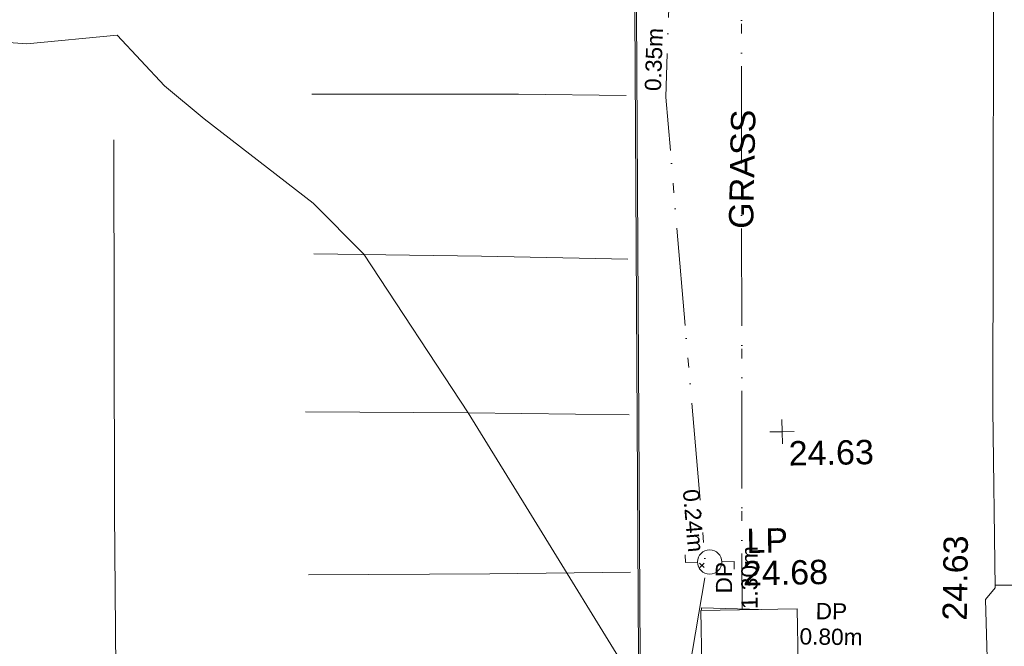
# Model space of a CAD drawing. Header units: millimetres. Extents: x -287732 to 520720, y -88450 to 287754.
# Tile 76 of 256: x -113045 to -97887, y -20988 to -11344. Entities that reach past the tile are written whole.
import ezdxf

# ---------------------------------------------------------------- set-up
doc = ezdxf.new("R2010")
doc.units = ezdxf.units.MM
doc.linetypes.add('IMPORT-UG_ELEC_STREET LIGHTING_QLB2 _2_', pattern=[2700, 1500, -300, 0, -250, 150, -300, 0, -200])
doc.linetypes.add('IMPORT-UG_WATER_QLB2 _2_', pattern=[2500, 1500, -300, 0, -50, 150, -300, 0, -200])
for name, color, linetype, lineweight, true_color in [('00_TOPO_FOOTPATH', 7, 'Continuous', 9, 0xa50000), ('00_TOPO_FURN_LAMP_POST', 7, 'Continuous', 9, 0x666666), ('00_TOPO_KERB_BOTTOM', 1, 'Continuous', 9, 0xff0000), ('00_TOPO_KERB_TOP', 7, 'Continuous', 9, 0xa500a5), ('00_TOPO_LEVEL_SPOT', 7, 'Continuous', 9, 0x666666), ('00_TOPO_ROAD_MARKING_WHITE_CONTINUOUS', 7, 'Continuous', 9, 0x999999), ('00_TOPO_SERV_IC', 5, 'Continuous', 9, 0x0000ff), ('00_UAV_ROAD_MARKING_WHITE_CONTINUOUS', 7, 'Continuous', 9, 0x999999), ('01_DTM_CONTOUR_MNR', 7, 'Continuous', 9, 0xa5a552), ('12333-PUM-2D-U-0001-C01 - Rev2_REVIT IMPORT_dwg', 7, 'Continuous', 9, 0x767676), ('PUM-ELECTRIC-SL-QLB2', 7, 'IMPORT-UG_ELEC_STREET LIGHTING_QLB2 _2_', 9, 0xff7f7f), ('PUM-WATER-MH', 5, 'Continuous', 9, 0x0000ff), ('PUM-WATER-QLB2', 5, 'IMPORT-UG_WATER_QLB2 _2_', 9, 0x0000ff)]:
    doc.layers.add(name, color=color, linetype=linetype, lineweight=lineweight, true_color=true_color)
for name, color, linetype, lineweight in [('00_TOPO_SURFACE', 7, 'Continuous', 9), ('00_TOPO_SURVEY_TEXT', 7, 'Continuous', 9), ('GEN-TEXT', 7, 'Continuous', 9)]:
    doc.layers.add(name, color=color, linetype=linetype, lineweight=lineweight)
doc.styles.add('Arial_1', font='arial.ttf', dxfattribs={"height": 250})
doc.styles.add('Swis721 Lt BT_2', font='swissl.ttf', dxfattribs={"height": 375})

# ---------------------------------------------------------------- blocks, each defined once
blk = doc.blocks.new('12333-PUM-2D-U-0001-C01 - Rev2_REVIT IMPORT_dwg_MSL_Lamp_Post_SYM-2077199-Site Location Plan Proposed')
at = {"layer": '00_TOPO_FURN_LAMP_POST', "color": 254, "true_color": 0xcccccc, "flags": 128}
for points in [[(-500, 0), (-1000, 0), (-1000, 317)], [(500, 0), (1000, 0), (1000, -317)]]:
    blk.add_lwpolyline(points, dxfattribs=at)
at = {"layer": '00_TOPO_FURN_LAMP_POST', "color": 254, "true_color": 0xcccccc}
blk.add_circle((0, 0), 500, dxfattribs=at)
blk = doc.blocks.new('12333-PUM-2D-U-0001-C01 - Rev2_REVIT IMPORT_dwg_MM-2077200-Site Location Plan Proposed')
at = {"layer": '00_TOPO_LEVEL_SPOT', "color": 254, "true_color": 0xcccccc, "flags": 128}
for points in [[(500, 0), (0, 0), (0, 500)], [(0, -500), (0, 0), (-500, 0)]]:
    blk.add_lwpolyline(points, dxfattribs=at)
blk = doc.blocks.new('12333-PUM-2D-U-0001-C01 - Rev2_REVIT IMPORT_dwg_MGS62954_T2_Galway_ITM_3d_Rev1-2077680-Site Location Plan Proposed')
at = {"layer": '00_TOPO_FOOTPATH', "color": 254, "true_color": 0xcccccc, "flags": 128}
blk.add_lwpolyline([(533804149, 725569950), (533804070, 725567737), (533804059, 725564767), (533803993, 725561793), (533803956, 725558154), (533803945, 725554402), (533803836, 725550083), (533803730, 725546156), (533803663, 725542457), (533803611, 725539799), (533803598, 725537048), (533803446, 725536869), (533803475, 725534172), (533803460, 725530999), (533803460, 725530446), (533803273, 725530204), (533803093, 725530091), (533802717, 725530084), (533802298, 725530294), (533801477, 725530859), (533800023, 725531649), (533798364, 725532348), (533798088, 725532530), (533798070, 725532749)], dxfattribs=at)
at = {"layer": '00_TOPO_KERB_BOTTOM', "color": 254, "true_color": 0xcccccc, "flags": 128}
blk.add_lwpolyline([(533798539, 725571869), (533798480, 725566604), (533798440, 725564189), (533798320, 725555084), (533798249, 725549353), (533798225, 725547813), (533798078, 725535180), (533798070, 725532749)], dxfattribs=at)
at = {"layer": '00_TOPO_KERB_TOP', "color": 254, "true_color": 0xcccccc, "flags": 128}
blk.add_lwpolyline([(533798564, 725571869), (533798505, 725566604), (533798465, 725564189), (533798345, 725555083), (533798275, 725549353), (533798250, 725547812), (533798103, 725535180), (533798097, 725533256), (533798095, 725532749)], dxfattribs=at)
at = {"layer": '00_TOPO_ROAD_MARKING_WHITE_CONTINUOUS', "color": 254, "true_color": 0xcccccc}
for p, q in [((533793210, 725544830), (533796390, 725544770)), ((533793200, 725542370), (533795780, 725542290)), ((533793030, 725539940), (533795530, 725539880)), ((533793030, 725537430), (533795820, 725537400))]:
    blk.add_line(p, q, dxfattribs=at)
at = {"layer": '00_TOPO_ROAD_MARKING_WHITE_CONTINUOUS', "color": 254, "true_color": 0xcccccc, "flags": 128}
blk.add_lwpolyline([(533790150, 725544180), (533790060, 725538450), (533790020, 725533610), (533789940, 725529510), (533789890, 725526850), (533789890, 725526320), (533793590, 725526300)], dxfattribs=at)
at = {"layer": '00_TOPO_SERV_IC', "color": 254, "true_color": 0xcccccc}
for p, q in [((533799059, 725535938), (533799059, 725536776)), ((533800545, 725536776), (533799059, 725536776)), ((533800545, 725535938), (533800545, 725536776))]:
    blk.add_line(p, q, dxfattribs=at)
at = {"layer": '00_TOPO_SURFACE', "color": 254, "true_color": 0xcccccc}
blk.add_line((533803598, 725537090), (533804544, 725537072), dxfattribs=at)
at = {"layer": '00_UAV_ROAD_MARKING_WHITE_CONTINUOUS', "color": 254, "true_color": 0xcccccc}
for p, q in [((533796390, 725544770), (533798050, 725544723)), ((533795780, 725542290), (533798029, 725542205)), ((533795530, 725539880), (533798009, 725539806)), ((533795820, 725537400), (533797989, 725537388))]:
    blk.add_line(p, q, dxfattribs=at)
at = {"layer": '01_DTM_CONTOUR_MNR', "color": 254, "true_color": 0xcccccc, "flags": 128}
blk.add_lwpolyline([(533798080, 725535580), (533796400, 725538421), (533795530, 725539880), (533793970, 725542350), (533793203, 725543152), (533791545, 725544476), (533790947, 725544995), (533790230, 725545790), (533788839, 725545680), (533787300, 725545821)], dxfattribs=at)
at = {"xscale": 0.375, "yscale": 0.375, "zscale": 0.375}
for name, p in [('12333-PUM-2D-U-0001-C01 - Rev2_REVIT IMPORT_dwg_MM-2077200-Site Location Plan Proposed', (533800360, 725539506)), ('12333-PUM-2D-U-0001-C01 - Rev2_REVIT IMPORT_dwg_MSL_Lamp_Post_SYM-2077199-Site Location Plan Proposed', (533799210, 725537522))]:
    blk.add_blockref(name, p, dxfattribs=at)
at = {"layer": '00_TOPO_FURN_LAMP_POST', "char_height": 375, "attachment_point": 1, "line_spacing_factor": 1.005062, "style": 'Swis721 Lt BT_2'}
for s, insert, width in [('LP', (533799780, 725538024), 707.59), ('24.68', (533799717, 725537526), 1495.9)]:
    blk.add_mtext(s, dxfattribs=dict(at, insert=insert, width=width))
at = {"layer": '00_TOPO_LEVEL_SPOT', "insert": (533800455, 725539359), "char_height": 375, "width": 1495.9, "attachment_point": 1, "line_spacing_factor": 1.005062, "style": 'Swis721 Lt BT_2'}
blk.add_mtext('24.63', dxfattribs=at)
at = {"layer": '00_TOPO_SURFACE', "color": 251, "true_color": 0x666666, "insert": (533802776, 725536560), "char_height": 375, "width": 1495.9, "attachment_point": 1, "rotation": 88.1513, "line_spacing_factor": 1.005062, "style": 'Swis721 Lt BT_2'}
blk.add_mtext('24.63', dxfattribs=at)
at = {"layer": '00_TOPO_SURVEY_TEXT', "color": 251, "true_color": 0x666666, "insert": (533799593, 725542648), "char_height": 375, "width": 2018.28, "attachment_point": 1, "rotation": 87.8421, "line_spacing_factor": 1.005062, "style": 'Swis721 Lt BT_2'}
blk.add_mtext('GRASS', dxfattribs=at)
blk = doc.blocks.new('12333-PUM-2D-U-0001-C01 - Rev2_REVIT IMPORT_dwg-1620468-Site Location Plan Proposed')
at = {"layer": 'GEN-TEXT', "color": 253, "true_color": 0xaaaaaa}
for p, q in [((157973, -78418), (158044, -78347)), ((158044, -78418), (157973, -78347))]:
    blk.add_line(p, q, dxfattribs=at)
at = {"layer": 'PUM-ELECTRIC-SL-QLB2', "color": 254, "true_color": 0xffd4d4, "flags": 128}
blk.add_lwpolyline([(157705, -82736), (157636, -80784), (158071, -78472), (157580, -71170), (158147, -60045), (157839, -52752), (158428, -42351)], dxfattribs=at)
at = {"layer": 'PUM-WATER-MH', "color": 161, "true_color": 0xaaaaff}
for p, q in [((157993, -79038), (158914, -79078)), ((157993, -79078), (157993, -79038))]:
    blk.add_line(p, q, dxfattribs=at)
at = {"layer": 'PUM-WATER-QLB2', "color": 161, "true_color": 0xaaaaff}
blk.add_line((159942, 1787), (158615, -79065), dxfattribs=at)
blk.add_blockref('12333-PUM-2D-U-0001-C01 - Rev2_REVIT IMPORT_dwg_MGS62954_T2_Galway_ITM_3d_Rev1-2077680-Site Location Plan Proposed', (-533641080, -725615854))
at = {"layer": 'PUM-ELECTRIC-SL-QLB2', "char_height": 250, "width": 1160.03, "attachment_point": 2, "line_spacing_factor": 0.941778, "style": 'Arial_1'}
for s, insert, rotation in [('0.35m', (157280, -70578), 87.0824), ('0.24m', (158017, -77683), 273.8469)]:
    blk.add_mtext(s, dxfattribs=dict(at, insert=insert, rotation=rotation))
at = {"layer": 'PUM-WATER-QLB2', "char_height": 250, "width": 1160.03, "attachment_point": 2, "line_spacing_factor": 0.941778, "style": 'Arial_1'}
for s, insert, rotation in [('DP\\P1.30m', (158220, -78576), 89.0598), ('DP\\P0.80m', (159994, -78998), 358.2175)]:
    blk.add_mtext(s, dxfattribs=dict(at, insert=insert, rotation=rotation))

msp = doc.modelspace()

# ---------------------------------------------------------------- block references
at = {"layer": '12333-PUM-2D-U-0001-C01 - Rev2_REVIT IMPORT_dwg', "color": 254, "linetype": 'IMPORT-UG_ELEC_STREET LIGHTING_QLB2 _2_', "true_color": 0xffd4d4, "rotation": 0.9999999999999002}
msp.add_blockref('12333-PUM-2D-U-0001-C01 - Rev2_REVIT IMPORT_dwg-1620468-Site Location Plan Proposed', (-261895, 55870), dxfattribs=at)

doc.saveas('drawing.dxf')
